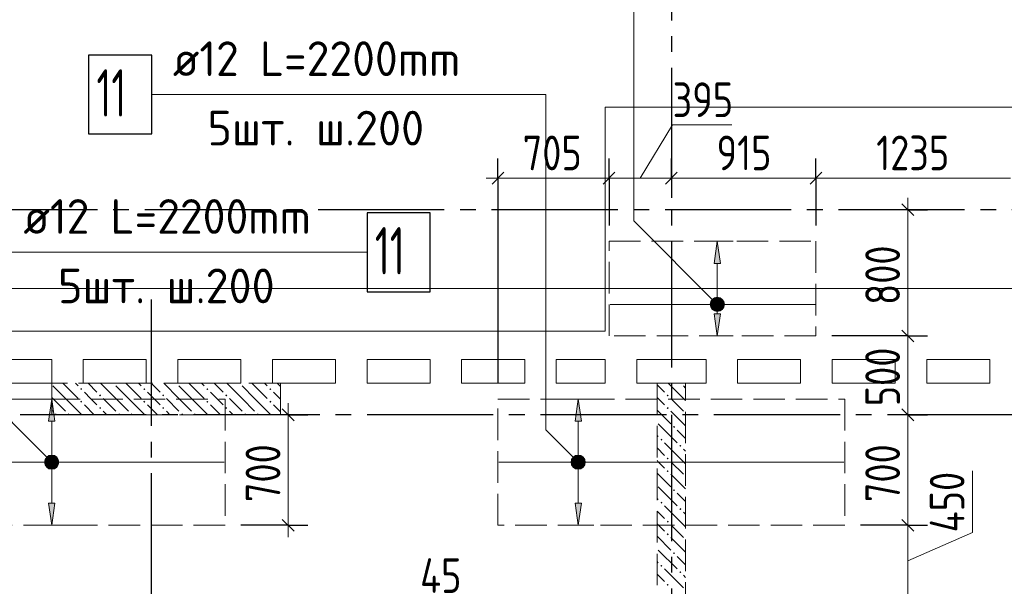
# Model space of a CAD drawing. Header units: millimetres. Extents: x 0 to 61017, y 0 to 42000.
# Tile 20 of 30: x 30707 to 36952, y 33213 to 36804. Entities that reach past the tile are written whole.
import ezdxf

# ---------------------------------------------------------------- set-up
doc = ezdxf.new("R2010")
doc.units = ezdxf.units.MM
doc.linetypes.add('______2', pattern=[270, 200, -70])
doc.linetypes.add('______5', pattern=[1100, 800, -100, 100, -100])
for name, color, linetype, lineweight in [('Standard', 7, 'Continuous', 25), ('ДОП Верх по Х', 7, 'Continuous', 25), ('ЖБ Пилон', 180, 'Continuous', 25), ('Оси', 40, '______5', 18), ('Позиционная метка номер позиции', 7, 'Continuous', 13), ('Примечания', 7, 'Continuous', 25)]:
    doc.layers.add(name, color=color, linetype=linetype, lineweight=lineweight)
doc.layers.add('ЖБ Перекрытие верхний уровень', color=7, linetype='Continuous', lineweight=25, true_color=0xe0e0ff)
doc.layers.add('ЖБ Стена верхний уровень', color=7, linetype='Continuous', lineweight=25, true_color=0x006e00)
doc.styles.add('GOST 2.304-81', font='txt')
doc.styles.add('ISOCPEUR', font='txt')

msp = doc.modelspace()

# ---------------------------------------------------------------- hatches: boundary and pattern name
at = {"layer": 'ДОП Верх по Х', "linetype": 'Continuous', "lineweight": 13, "transparency": 33554687}
for points in [[(35151, 35260), (35131, 35400), (35111, 35260)], [(35112.2, 35032.3), (35149.7, 35032.3), (35131, 35037.5)], [(35093.5, 35000), (35168.5, 35000), (35163.2, 35018.8)], [(35093.5, 35000), (35163.2, 35018.8), (35098.7, 35018.8)], [(35098.7, 34981.3), (35168.5, 35000), (35093.5, 35000)], [(35098.7, 35018.8), (35163.2, 35018.8), (35149.7, 35032.3)], [(35098.7, 35018.8), (35149.7, 35032.3), (35112.2, 35032.3)], [(35098.7, 34981.3), (35163.2, 34981.3), (35168.5, 35000)], [(35112.2, 34967.8), (35163.2, 34981.3), (35098.7, 34981.3)], [(35112.2, 34967.8), (35149.7, 34967.8), (35163.2, 34981.3)], [(35149.7, 34967.8), (35112.2, 34967.8), (35131, 34962.5)], [(30930, 34260), (30910, 34400), (30890, 34260)], [(34269, 34260), (34249, 34400), (34229, 34260)], [(30891.2, 34032.3), (30928.7, 34032.3), (30910, 34037.5)], [(34230.2, 34032.3), (34267.7, 34032.3), (34249, 34037.5)], [(30872.5, 34000), (30947.5, 34000), (30942.2, 34018.8)], [(30872.5, 34000), (30942.2, 34018.8), (30877.7, 34018.8)], [(30877.7, 33981.3), (30947.5, 34000), (30872.5, 34000)], [(30877.7, 34018.8), (30942.2, 34018.8), (30928.7, 34032.3)], [(30877.7, 34018.8), (30928.7, 34032.3), (30891.2, 34032.3)], [(30877.7, 33981.3), (30942.2, 33981.3), (30947.5, 34000)], [(30891.2, 33967.8), (30942.2, 33981.3), (30877.7, 33981.3)], [(30891.2, 33967.8), (30928.7, 33967.8), (30942.2, 33981.3)], [(34211.5, 34000), (34286.5, 34000), (34281.2, 34018.8)], [(34211.5, 34000), (34281.2, 34018.8), (34216.7, 34018.8)], [(34216.7, 33981.3), (34286.5, 34000), (34211.5, 34000)], [(34216.7, 34018.8), (34281.2, 34018.8), (34267.7, 34032.3)], [(34216.7, 34018.8), (34267.7, 34032.3), (34230.2, 34032.3)], [(34216.7, 33981.3), (34281.2, 33981.3), (34286.5, 34000)], [(34230.2, 33967.8), (34281.2, 33981.3), (34216.7, 33981.3)], [(34230.2, 33967.8), (34267.7, 33967.8), (34281.2, 33981.3)], [(30928.7, 33967.8), (30891.2, 33967.8), (30910, 33962.5)], [(34267.7, 33967.8), (34230.2, 33967.8), (34249, 33962.5)]]:
    msp.add_hatch(color=7, dxfattribs=at).paths.add_polyline_path(points)
for points in [[(35151, 34940), (35131, 34800), (35111, 34940)], [(30930, 33740), (30910, 33600), (30890, 33740)], [(34269, 33740), (34249, 33600), (34229, 33740)]]:
    msp.add_hatch(color=7, dxfattribs=at).paths.add_polyline_path(points, flags=16)
at = {"layer": 'ЖБ Пилон', "linetype": 'Continuous', "lineweight": 18, "transparency": 33554687}
for points in [[(31300.3, 34500), (31296.9, 34496.6), (31293.6, 34500)], [(31700.3, 34500), (31696.9, 34496.6), (31693.6, 34500)], [(32100.3, 34500), (32096.9, 34496.6), (32093.6, 34500)], [(31090.5, 34463.1), (31096.9, 34469.6), (31103.4, 34463.1), (31096.9, 34456.6)], [(31210.4, 34423.1), (31216.9, 34429.6), (31223.4, 34423.1), (31216.9, 34416.6)], [(31490.5, 34463.1), (31496.9, 34469.6), (31503.4, 34463.1), (31496.9, 34456.6)], [(31610.4, 34423.1), (31616.9, 34429.6), (31623.4, 34423.1), (31616.9, 34416.6)], [(31890.5, 34463.1), (31896.9, 34469.6), (31903.4, 34463.1), (31896.9, 34456.6)], [(32010.4, 34423.1), (32016.9, 34429.6), (32023.4, 34423.1), (32016.9, 34416.6)], [(32290.5, 34463.1), (32296.9, 34469.6), (32303.4, 34463.1), (32296.9, 34456.6)], [(31090.5, 34383.1), (31096.9, 34389.6), (31103.4, 34383.1), (31096.9, 34376.6)], [(31210.4, 34343.1), (31216.9, 34349.6), (31223.4, 34343.1), (31216.9, 34336.6)], [(31490.5, 34383.1), (31496.9, 34389.6), (31503.4, 34383.1), (31496.9, 34376.6)], [(31610.4, 34343.1), (31616.9, 34349.6), (31623.4, 34343.1), (31616.9, 34336.6)], [(31890.5, 34383.1), (31896.9, 34389.6), (31903.4, 34383.1), (31896.9, 34376.6)], [(32010.4, 34343.1), (32016.9, 34349.6), (32023.4, 34343.1), (32016.9, 34336.6)], [(32290.5, 34383.1), (32296.9, 34389.6), (32303.4, 34383.1), (32296.9, 34376.6)], [(30930.5, 34303.1), (30937, 34309.6), (30943.5, 34303.1), (30940.3, 34300), (30933.6, 34300)], [(31010.4, 34303.1), (31016.9, 34309.6), (31023.4, 34303.1), (31020.3, 34300), (31013.6, 34300)], [(31330.5, 34303.1), (31337, 34309.6), (31343.5, 34303.1), (31340.3, 34300), (31333.6, 34300)], [(31410.4, 34303.1), (31416.9, 34309.6), (31423.4, 34303.1), (31420.3, 34300), (31413.6, 34300)], [(31730.5, 34303.1), (31737, 34309.6), (31743.5, 34303.1), (31740.3, 34300), (31733.6, 34300)], [(31810.4, 34303.1), (31816.9, 34309.6), (31823.4, 34303.1), (31820.3, 34300), (31813.6, 34300)], [(32130.5, 34303.1), (32137, 34309.6), (32143.5, 34303.1), (32140.3, 34300), (32133.6, 34300)], [(32210.4, 34303.1), (32216.9, 34309.6), (32223.4, 34303.1), (32220.3, 34300), (32213.6, 34300)]]:
    msp.add_hatch(color=7, dxfattribs=at).paths.add_polyline_path(points, flags=16)
at = {"layer": 'ЖБ Стена верхний уровень', "linetype": 'Continuous', "lineweight": 18, "transparency": 33554687}
for points in [[(34900.3, 34500), (34896.9, 34496.6), (34893.6, 34500)], [(34810.4, 34423.1), (34816.9, 34429.6), (34823.4, 34423.1), (34816.9, 34416.6)], [(34810.4, 34343.1), (34816.9, 34349.6), (34823.4, 34343.1), (34816.9, 34336.6)], [(34850.5, 34223.1), (34857, 34229.6), (34863.5, 34223.1), (34857, 34216.6)], [(34770.5, 34143.1), (34777, 34149.6), (34783.4, 34143.1), (34777, 34136.6)], [(34890.5, 34103.1), (34896.9, 34109.6), (34903.4, 34103.1), (34896.9, 34096.6)], [(34810.4, 34023.1), (34816.9, 34029.6), (34823.4, 34023.1), (34816.9, 34016.6)], [(34810.4, 33943.1), (34816.9, 33949.6), (34823.4, 33943.1), (34816.9, 33936.6)], [(34850.5, 33823.1), (34857, 33829.6), (34863.5, 33823.1), (34857, 33816.6)], [(34770.5, 33743.1), (34777, 33749.6), (34783.4, 33743.1), (34777, 33736.6)], [(34890.5, 33703.1), (34896.9, 33709.6), (34903.4, 33703.1), (34896.9, 33696.6)], [(34810.4, 33623.1), (34816.9, 33629.6), (34823.4, 33623.1), (34816.9, 33616.6)], [(34810.4, 33543.1), (34816.9, 33549.6), (34823.4, 33543.1), (34816.9, 33536.6)], [(34850.5, 33423.1), (34857, 33429.6), (34863.5, 33423.1), (34857, 33416.6)], [(34770.5, 33343.1), (34777, 33349.6), (34783.4, 33343.1), (34777, 33336.6)], [(34890.5, 33303.1), (34896.9, 33309.6), (34903.4, 33303.1), (34896.9, 33296.6)], [(34810.4, 33223.1), (34816.9, 33229.6), (34823.4, 33223.1), (34816.9, 33216.6)]]:
    msp.add_hatch(color=7, dxfattribs=at).paths.add_polyline_path(points, flags=16)
at = {"layer": 'Позиционная метка номер позиции', "linetype": 'Continuous', "lineweight": 13, "transparency": 33554687}
for points in [[(35099.2, 34968.2), (35142.4, 35043.3), (35087.7, 34988.5)], [(35087.7, 34988.5), (35142.4, 35043.3), (35119.5, 35043.3)], [(35087.7, 34988.5), (35119.5, 35043.3), (35087.7, 35011.5)], [(35087.7, 35011.5), (35119.5, 35043.3), (35099.2, 35031.8)], [(35099.2, 34968.2), (35162.8, 35031.8), (35142.4, 35043.3)], [(35119.5, 34956.7), (35162.8, 35031.8), (35099.2, 34968.2)], [(35119.5, 34956.7), (35174.3, 35011.5), (35162.8, 35031.8)], [(35142.4, 34956.7), (35174.3, 35011.5), (35119.5, 34956.7)], [(35142.4, 34956.7), (35174.3, 34988.5), (35174.3, 35011.5)], [(35174.3, 34988.5), (35142.4, 34956.7), (35162.8, 34968.2)], [(30878.2, 33968.2), (30921.5, 34043.3), (30866.7, 33988.5)], [(30866.7, 33988.5), (30921.5, 34043.3), (30898.5, 34043.3)], [(30866.7, 33988.5), (30898.5, 34043.3), (30866.7, 34011.5)], [(30866.7, 34011.5), (30898.5, 34043.3), (30878.2, 34031.8)], [(30878.2, 33968.2), (30941.8, 34031.8), (30921.5, 34043.3)], [(34217.2, 33968.2), (34260.4, 34043.3), (34205.7, 33988.5)], [(34205.7, 33988.5), (34260.4, 34043.3), (34237.5, 34043.3)], [(34205.7, 33988.5), (34237.5, 34043.3), (34205.7, 34011.5)], [(34205.7, 34011.5), (34237.5, 34043.3), (34217.2, 34031.8)], [(34217.2, 33968.2), (34280.8, 34031.8), (34260.4, 34043.3)], [(30898.5, 33956.7), (30941.8, 34031.8), (30878.2, 33968.2)], [(30898.5, 33956.7), (30953.3, 34011.5), (30941.8, 34031.8)], [(30921.5, 33956.7), (30953.3, 34011.5), (30898.5, 33956.7)], [(30921.5, 33956.7), (30953.3, 33988.5), (30953.3, 34011.5)], [(30953.3, 33988.5), (30921.5, 33956.7), (30941.8, 33968.2)], [(34237.5, 33956.7), (34280.8, 34031.8), (34217.2, 33968.2)], [(34237.5, 33956.7), (34292.3, 34011.5), (34280.8, 34031.8)], [(34260.4, 33956.7), (34292.3, 34011.5), (34237.5, 33956.7)], [(34260.4, 33956.7), (34292.3, 33988.5), (34292.3, 34011.5)], [(34292.3, 33988.5), (34260.4, 33956.7), (34280.8, 33968.2)]]:
    msp.add_hatch(color=7, dxfattribs=at).paths.add_polyline_path(points)

# ---------------------------------------------------------------- linework, layer by layer
at = {"layer": 'Standard', "color": 7, "linetype": 'Continuous', "lineweight": 13, "transparency": 33554687}
for p, q in [((34642.5, 35800), (34847.6, 36137.2)), ((34847.6, 36137.2), (35222.8, 36137.2)), ((33740, 35800), (33665, 35800)), ((34445, 35800), (33740, 35800)), ((34840, 35800), (34445, 35800)), ((35757, 35800), (34840, 35800)), ((36990, 35800), (35757, 35800)), ((36340, 35600), (36340, 35675)), ((32410, 34300), (32410, 34375)), ((36340, 34300), (36340, 33600)), ((36749.1, 33555.2), (36749.1, 33946.1)), ((32410, 33600), (32410, 33525)), ((36340, 33600), (36340, 33150)), ((36340, 33375), (36749.1, 33555.2))]:
    msp.add_line(p, q, dxfattribs=at)
at = {"layer": 'Standard', "color": 251, "linetype": 'Continuous', "lineweight": -3, "true_color": 0x656565, "transparency": 33554687}
for p, q in [((33740, 35800), (33740, 35925)), ((34445, 35800), (34445, 35925)), ((34840, 35800), (34840, 35925)), ((35757, 35800), (35757, 35925)), ((33740, 35800), (33740, 35675)), ((33740, 35800), (33740, 34500)), ((34445, 35800), (34445, 35675)), ((34445, 35800), (34445, 35500)), ((34840, 35800), (34840, 35675)), ((34840, 35800), (34840, 35800)), ((35757, 35800), (35757, 35675)), ((35757, 35800), (35757, 35500)), ((36340, 35600), (36215, 35600)), ((36340, 35600), (36465, 35600)), ((36340, 35600), (36340, 35600)), ((36340, 34800), (36215, 34800)), ((36340, 34800), (36465, 34800)), ((32410, 34300), (32110, 34300)), ((32410, 34300), (32285, 34300)), ((32410, 34300), (32535, 34300)), ((36340, 34300), (36215, 34300)), ((36340, 34300), (36465, 34300)), ((32410, 33600), (32110, 33600)), ((32410, 33600), (32285, 33600)), ((32410, 33600), (32535, 33600)), ((36340, 33600), (36215, 33600)), ((36340, 33600), (36465, 33600))]:
    msp.add_line(p, q, dxfattribs=at)
at = {"layer": 'Standard', "color": 7, "linetype": 'Continuous', "lineweight": 25, "transparency": 33554687}
for p, q in [((33777.5, 35837.5), (33702.5, 35762.5)), ((34482.5, 35837.5), (34407.5, 35762.5)), ((34877.5, 35837.5), (34802.5, 35762.5)), ((35794.5, 35837.5), (35719.5, 35762.5)), ((36302.5, 35637.5), (36377.5, 35562.5)), ((36302.5, 34837.5), (36377.5, 34762.5)), ((32372.5, 34337.5), (32447.5, 34262.5)), ((36302.5, 34337.5), (36377.5, 34262.5)), ((32372.5, 33637.5), (32447.5, 33562.5)), ((36302.5, 33637.5), (36377.5, 33562.5))]:
    msp.add_line(p, q, dxfattribs=at)
at = {"layer": 'Standard', "color": 7, "linetype": 'Continuous', "lineweight": 13, "transparency": 33554687}
for points in [[(36340, 35600), (36340, 34898.7), (36340, 34898.7), (36340, 34800)], [(36340, 34800), (36340, 34749.3), (36340, 34749.3), (36340, 34311.9), (36340, 34311.9), (36340, 34300)], [(32410, 34300), (32410, 33648.7), (32410, 33648.7), (32410, 33600)]]:
    msp.add_lwpolyline(points, dxfattribs=at)
at = {"layer": 'Standard', "color": 254, "linetype": 'Continuous', "lineweight": 18, "true_color": 0xc4c4ff, "transparency": 33554687}
msp.add_lwpolyline([(7031, 20600), (49449, 20600), (49449, 35100), (7031, 35100), (7031, 20600)], dxfattribs=at)
at = {"layer": 'Standard', "color": 251, "linetype": 'Continuous', "lineweight": -3, "true_color": 0x656565, "transparency": 33554687}
for points in [[(36340, 34800), (36334.1, 34800), (36334.1, 34800), (36323, 34800), (36323, 34800), (36323, 34800), (36323, 34800), (36323, 34800), (36323, 34800), (36323, 34800), (36323, 34800), (36323, 34800), (36323, 34800), (36323, 34800), (36323, 34800), (35857, 34800)], [(36340, 34300), (36323, 34300), (36323, 34300), (36323, 34300), (36323, 34300), (36323, 34300), (36323, 34300), (36323, 34300), (36323, 34300), (36323, 34300), (36323, 34300), (36287, 34300)], [(36340, 33600), (36323, 33600), (36323, 33600), (36323, 33600), (36323, 33600), (36323, 33600), (36323, 33600), (36323, 33600), (36323, 33600), (36040, 33600)]]:
    msp.add_lwpolyline(points, dxfattribs=at)
at = {"layer": 'ДОП Верх по Х', "color": 7, "linetype": 'Continuous', "lineweight": 13, "transparency": 33554687}
for p, q in [((31657.9, 36330), (33743.9, 36330)), ((30710, 35330), (32796, 35330))]:
    msp.add_line(p, q, dxfattribs=at)
at = {"layer": 'ДОП Верх по Х', "color": 251, "linetype": 'Continuous', "lineweight": 13, "true_color": 0x494949, "transparency": 33554687}
for p, q in [((35131, 35400), (35031, 35400)), ((35131, 35400), (35111, 35260)), ((35151, 35260), (35131, 35400)), ((35131, 35400), (35231, 35400)), ((35131, 35400), (35131, 35400)), ((35111, 35260), (35151, 35260)), ((35131, 35030), (35131, 35260)), ((35093.5, 35000), (35093.5, 35000)), ((35168.5, 35000), (35168.5, 35000)), ((35131, 34800), (35111, 34940)), ((35111, 34940), (35151, 34940)), ((35131, 34940), (35131, 34970)), ((35151, 34940), (35131, 34800)), ((35131, 34800), (35031, 34800)), ((35131, 34800), (35231, 34800)), ((35131, 34800), (35131, 34800)), ((30910, 34400), (30810, 34400)), ((30910, 34400), (30890, 34260)), ((30930, 34260), (30910, 34400)), ((30910, 34400), (31010, 34400)), ((30910, 34400), (30910, 34400)), ((34249, 34400), (34149, 34400)), ((34249, 34400), (34229, 34260)), ((34269, 34260), (34249, 34400)), ((34249, 34400), (34349, 34400)), ((34249, 34400), (34249, 34400)), ((30890, 34260), (30930, 34260)), ((30910, 34030), (30910, 34260)), ((34229, 34260), (34269, 34260)), ((34249, 34030), (34249, 34260)), ((30872.5, 34000), (30872.5, 34000)), ((30947.5, 34000), (30947.5, 34000)), ((34211.5, 34000), (34211.5, 34000)), ((34286.5, 34000), (34286.5, 34000)), ((30910, 33740), (30910, 33970)), ((34249, 33740), (34249, 33970)), ((30910, 33600), (30890, 33740)), ((30890, 33740), (30930, 33740)), ((30930, 33740), (30910, 33600)), ((34249, 33600), (34229, 33740)), ((34229, 33740), (34269, 33740)), ((34269, 33740), (34249, 33600)), ((30910, 33600), (30810, 33600)), ((30910, 33600), (31010, 33600)), ((30910, 33600), (30910, 33600)), ((34249, 33600), (34149, 33600)), ((34249, 33600), (34349, 33600)), ((34249, 33600), (34249, 33600))]:
    msp.add_line(p, q, dxfattribs=at)
at = {"layer": 'ДОП Верх по Х', "color": 7, "linetype": 'Continuous', "lineweight": 18, "transparency": 33554687}
for p, q in [((35751, 35000), (34451, 35000)), ((29816, 34000), (32004, 34000)), ((33746, 34000), (35934, 34000))]:
    msp.add_line(p, q, dxfattribs=at)
at = {"layer": 'ДОП Верх по Х', "color": 7, "linetype": 'Continuous', "lineweight": 25, "transparency": 33554687}
for points in [[(31143.9, 36080), (31543.9, 36080), (31543.9, 36580), (31143.9, 36580), (31143.9, 36080)], [(32910, 35080), (33310, 35080), (33310, 35580), (32910, 35580), (32910, 35080)]]:
    msp.add_lwpolyline(points, dxfattribs=at)
at = {"layer": 'ДОП Верх по Х', "color": 251, "linetype": 'Continuous', "lineweight": 13, "true_color": 0x494949, "transparency": 33554687}
for centre in [(35131, 35000), (30910, 34000), (34249, 34000)]:
    msp.add_circle(centre, 37.5, dxfattribs=at)
at = {"layer": 'ЖБ Перекрытие верхний уровень', "color": 7, "linetype": 'Continuous', "lineweight": 18, "transparency": 33554687}
for p, q in [((43100, 36250), (34420, 36250)), ((34420, 36250), (34420, 34830)), ((34420, 34830), (28240, 34830)), ((30540, 34650), (30910, 34650)), ((30910, 34650), (30910, 34500)), ((31110, 34500), (31110, 34650)), ((31110, 34650), (31510, 34650)), ((31510, 34650), (31510, 34500)), ((31710, 34500), (31710, 34650)), ((31710, 34650), (32110, 34650)), ((32110, 34650), (32110, 34500)), ((32310, 34500), (32310, 34650)), ((32310, 34650), (32710, 34650)), ((32710, 34650), (32710, 34500)), ((32910, 34500), (32910, 34650)), ((32910, 34650), (33310, 34650)), ((33310, 34650), (33310, 34500)), ((33510, 34650), (33910, 34650)), ((33510, 34500), (33510, 34650)), ((33910, 34650), (33910, 34500)), ((34110, 34500), (34110, 34650)), ((34110, 34650), (34420, 34650)), ((34420, 34650), (34420, 34500)), ((34620, 34500), (34620, 34650)), ((34620, 34650), (35060, 34650)), ((35060, 34650), (35060, 34500)), ((35260, 34500), (35260, 34650)), ((35260, 34650), (35660, 34650)), ((35660, 34650), (35660, 34500)), ((35860, 34500), (35860, 34650)), ((35860, 34650), (36260, 34650)), ((36260, 34650), (36260, 34500)), ((36460, 34500), (36460, 34650)), ((36460, 34650), (36860, 34650)), ((36860, 34650), (36860, 34500)), ((30910, 34500), (30540, 34500)), ((31510, 34500), (31110, 34500)), ((32110, 34500), (31710, 34500)), ((32710, 34500), (32310, 34500)), ((33310, 34500), (32910, 34500)), ((33910, 34500), (33510, 34500)), ((34420, 34500), (34110, 34500)), ((34750, 34500), (34620, 34500)), ((35060, 34500), (34750, 34500)), ((35660, 34500), (35260, 34500)), ((36260, 34500), (35860, 34500)), ((36860, 34500), (36460, 34500))]:
    msp.add_line(p, q, dxfattribs=at)
at = {"layer": 'ЖБ Пилон', "color": 253, "linetype": '______2', "lineweight": 13, "true_color": 0xa0a0a0, "transparency": 33554687}
for p, q in [((32360, 34500), (30910, 34500)), ((30910, 34500), (30910, 34300)), ((32360, 34300), (32360, 34500)), ((30910, 34300), (32360, 34300))]:
    msp.add_line(p, q, dxfattribs=at)
at = {"layer": 'ЖБ Пилон', "color": 9, "linetype": 'Continuous', "lineweight": 18, "true_color": 0xc7c7c7, "transparency": 33554687}
for p, q in [((30916.9, 34483.1), (30996.9, 34403.1)), ((30996.9, 34483.1), (30980.1, 34500)), ((30996.9, 34483.1), (31077, 34403.1)), ((31060.1, 34500), (31077, 34483.1)), ((31140.1, 34500), (31196.9, 34443.1)), ((31316.9, 34403.1), (31220.1, 34500)), ((31316.9, 34483.1), (31396.9, 34403.1)), ((31396.9, 34483.1), (31380.1, 34500)), ((31396.9, 34483.1), (31477, 34403.1)), ((31460.1, 34500), (31477, 34483.1)), ((31540.1, 34500), (31596.9, 34443.1)), ((31716.9, 34403.1), (31620.1, 34500)), ((31716.9, 34483.1), (31796.9, 34403.1)), ((31796.9, 34483.1), (31780.1, 34500)), ((31796.9, 34483.1), (31877, 34403.1)), ((31860.1, 34500), (31877, 34483.1)), ((31940.1, 34500), (31996.9, 34443.1)), ((32116.9, 34403.1), (32020.1, 34500)), ((32116.9, 34483.1), (32196.9, 34403.1)), ((32196.9, 34483.1), (32180.1, 34500)), ((32196.9, 34483.1), (32277, 34403.1)), ((32260.1, 34500), (32277, 34483.1)), ((32340.1, 34500), (32360, 34480.1)), ((30916.9, 34403.1), (30910, 34410.1)), ((31157, 34403.1), (31116.9, 34443.1)), ((31557, 34403.1), (31516.9, 34443.1)), ((31957, 34403.1), (31916.9, 34443.1)), ((32357, 34403.1), (32316.9, 34443.1)), ((30916.9, 34403.1), (30996.9, 34323.1)), ((30996.9, 34403.1), (31100.1, 34300)), ((31116.9, 34363.1), (31180.1, 34300)), ((31196.9, 34363.1), (31157, 34403.1)), ((31237, 34403.1), (31316.9, 34323.1)), ((31316.9, 34403.1), (31396.9, 34323.1)), ((31396.9, 34403.1), (31500.1, 34300)), ((31516.9, 34363.1), (31580.1, 34300)), ((31596.9, 34363.1), (31557, 34403.1)), ((31637, 34403.1), (31716.9, 34323.1)), ((31716.9, 34403.1), (31796.9, 34323.1)), ((31796.9, 34403.1), (31900.1, 34300)), ((31916.9, 34363.1), (31980.1, 34300)), ((31996.9, 34363.1), (31957, 34403.1)), ((32037, 34403.1), (32116.9, 34323.1)), ((32116.9, 34403.1), (32196.9, 34323.1)), ((32196.9, 34403.1), (32300.1, 34300)), ((32316.9, 34363.1), (32360, 34320.1)), ((32360, 34400.1), (32357, 34403.1)), ((30910, 34330.1), (30916.9, 34323.1)), ((31237, 34323.1), (31260.1, 34300)), ((31637, 34323.1), (31660.1, 34300)), ((32037, 34323.1), (32060.1, 34300))]:
    msp.add_line(p, q, dxfattribs=at)
at = {"layer": 'ЖБ Стена верхний уровень', "color": 251, "linetype": '______2', "lineweight": 13, "true_color": 0x656565, "transparency": 33554687}
for p, q in [((34930, 34500), (34750, 34500)), ((34750, 34500), (34750, 28720)), ((34930, 28720), (34930, 34500))]:
    msp.add_line(p, q, dxfattribs=at)
at = {"layer": 'ЖБ Стена верхний уровень', "color": 9, "linetype": 'Continuous', "lineweight": 18, "true_color": 0xc7c7c7, "transparency": 33554687}
for p, q in [((34750, 34490.1), (34796.9, 34443.1)), ((34916.9, 34403.1), (34820.1, 34500)), ((34916.9, 34483.1), (34930, 34470.1)), ((34757, 34403.1), (34750, 34410.1)), ((34796.9, 34363.1), (34757, 34403.1)), ((34837, 34403.1), (34916.9, 34323.1)), ((34916.9, 34403.1), (34930, 34390.1)), ((34750, 34330.1), (34837, 34243.1)), ((34837, 34323.1), (34930, 34230.1)), ((34757, 34243.1), (34877, 34123.1)), ((34750, 34170.1), (34757, 34163.1)), ((34930, 34150.1), (34877, 34203.1)), ((34916.9, 34003.1), (34796.9, 34123.1)), ((34750, 34090.1), (34796.9, 34043.1)), ((34916.9, 34083.1), (34930, 34070.1)), ((34757, 34003.1), (34750, 34010.1)), ((34796.9, 33963.1), (34757, 34003.1)), ((34837, 34003.1), (34916.9, 33923.1)), ((34916.9, 34003.1), (34930, 33990.1)), ((34750, 33930.1), (34837, 33843.1)), ((34837, 33923.1), (34930, 33830.1)), ((34757, 33843.1), (34877, 33723.1)), ((34930, 33750.1), (34877, 33803.1)), ((34750, 33770.1), (34757, 33763.1)), ((34916.9, 33603.1), (34796.9, 33723.1)), ((34750, 33690.1), (34796.9, 33643.1)), ((34916.9, 33683.1), (34930, 33670.1)), ((34757, 33603.1), (34750, 33610.1)), ((34796.9, 33563.1), (34757, 33603.1)), ((34837, 33603.1), (34916.9, 33523.1)), ((34916.9, 33603.1), (34930, 33590.1)), ((34750, 33530.1), (34837, 33443.1)), ((34837, 33523.1), (34930, 33430.1)), ((34757, 33443.1), (34877, 33323.1)), ((34750, 33370.1), (34757, 33363.1)), ((34930, 33350.1), (34877, 33403.1)), ((34750, 33290.1), (34796.9, 33243.1)), ((34916.9, 33203.1), (34796.9, 33323.1)), ((34916.9, 33283.1), (34930, 33270.1))]:
    msp.add_line(p, q, dxfattribs=at)
at = {"layer": 'Оси', "color": 8, "linetype": '______5', "lineweight": -3, "transparency": 33554687}
for p, q in [((34840, 37600), (34840, 15970)), ((43300, 35600), (3600, 35600)), ((31540, 35030), (31540, 15970)), ((50210, 34300), (3600, 34300)), ((50210, 34300), (3600, 34300))]:
    msp.add_line(p, q, dxfattribs=at)
at = {"layer": 'Позиционная метка номер позиции', "color": 7, "linetype": 'Continuous', "lineweight": 13, "transparency": 33554687}
for p, q in [((35099.2, 35031.8), (35099.2, 35031.8)), ((35162.8, 35031.8), (35162.8, 35031.8)), ((35099.2, 34968.2), (35099.2, 34968.2)), ((35162.8, 34968.2), (35162.8, 34968.2)), ((30878.2, 34031.8), (30878.2, 34031.8)), ((30941.8, 34031.8), (30941.8, 34031.8)), ((34217.2, 34031.8), (34217.2, 34031.8)), ((34280.8, 34031.8), (34280.8, 34031.8)), ((30878.2, 33968.2), (30878.2, 33968.2)), ((30941.8, 33968.2), (30941.8, 33968.2)), ((34217.2, 33968.2), (34217.2, 33968.2)), ((34280.8, 33968.2), (34280.8, 33968.2))]:
    msp.add_line(p, q, dxfattribs=at)
for points in [[(35131, 35000), (34601, 35530), (34601, 37330), (31543.9, 37330)], [(34249, 34000), (34043.9, 34205.1), (34043.9, 36330), (31543.9, 36330)], [(30910, 34000), (30410, 34500), (30410, 35330), (32910, 35330)]]:
    msp.add_lwpolyline(points, dxfattribs=at)
for centre in [(35131, 35000), (30910, 34000), (34249, 34000)]:
    msp.add_circle(centre, 45, dxfattribs=at)
at = {"layer": 'Примечания', "color": 7, "linetype": '______2', "lineweight": 18, "transparency": 33554687}
for p, q in [((34445, 35400), (35757, 35400)), ((34445, 34800), (34445, 35400)), ((35757, 35400), (35757, 34800)), ((35757, 34800), (34445, 34800)), ((29810, 34400), (32010, 34400)), ((32010, 34400), (32010, 33600)), ((33740, 34400), (35940, 34400)), ((33740, 33600), (33740, 34400)), ((35940, 34400), (35940, 33600)), ((32010, 33600), (29810, 33600)), ((35940, 33600), (33740, 33600))]:
    msp.add_line(p, q, dxfattribs=at)

# ---------------------------------------------------------------- texts
at = {"layer": 'Standard', "color": 7, "linetype": 'Continuous', "lineweight": 25, "transparency": 33554687, "char_height": 220, "attachment_point": 7, "style": 'GOST 2.304-81'}
for s, insert, width in [('395', (34847.6, 36187.2), 500.814), ('705', (33897.1, 35850), 516.39), ('915', (35126.5, 35850), 469.509), ('1235', (36139, 35850), 594.589), ('45', (33246.5, 33171.2), 375.741)]:
    msp.add_mtext(s, dxfattribs=dict(at, insert=insert, width=width))
at = {"layer": 'Standard', "color": 7, "linetype": 'Continuous', "lineweight": 25, "transparency": 33554687, "char_height": 220, "attachment_point": 7, "rotation": 90, "style": 'GOST 2.304-81'}
for s, insert, width in [('800', (36290, 34996.7), 531.96), ('500', (36290, 34354.5), 516.39), ('700', (32360, 33746.7), 531.973), ('700', (36290, 33746.7), 531.973), ('450', (36699.1, 33555.2), 516.39)]:
    msp.add_mtext(s, dxfattribs=dict(at, insert=insert, width=width))
at = {"layer": 'ДОП Верх по Х', "color": 7, "linetype": 'Continuous', "lineweight": 13, "transparency": 33554687, "attachment_point": 7, "style": 'ISOCPEUR'}
for s, insert, char_height, width in [('\\W0.96;ø12 L=2200mm ', (31677.9, 36447.3), 220, 2150.523), ('\\W0.63;11', (31193.9, 36190), 300, 393.75), ('\\W0.97;5шт. ш.200 ', (31897.9, 36007.3), 220, 1712.337), ('\\W0.96;ø12 L=2200mm ', (30730, 35447.3), 220, 2150.516), ('\\W0.63;11', (32960, 35190), 300, 393.75), ('\\W0.97;5шт. ш.200 ', (30950, 35007.3), 220, 1712.318)]:
    msp.add_mtext(s, dxfattribs=dict(at, insert=insert, char_height=char_height, width=width))

doc.saveas('drawing.dxf')
